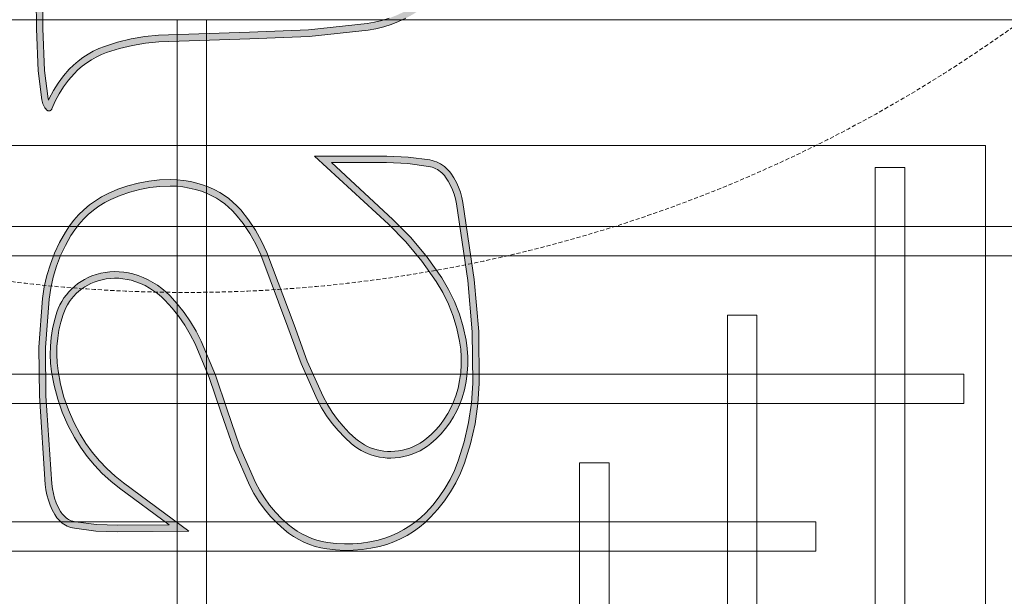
# Model space of a CAD drawing. Header units: millimetres. Extents: x -750 to 72845, y -24282 to 18874.
# Tile 9 of 154: x 3760 to 4355, y 6868 to 7217. Entities that reach past the tile are written whole.
import ezdxf

# ---------------------------------------------------------------- set-up
doc = ezdxf.new("R2010")
doc.units = ezdxf.units.MM
doc.header["$MEASUREMENT"] = 0
doc.linetypes.add('DASHED', pattern=[19.05, 12.7, -6.35])
doc.linetypes.add('HIDDENX2', pattern=[0.75, 0.5, -0.25])
doc.layers.get('0').update_dxf_attribs({"lineweight": 5})
for name, color, linetype, lineweight in [('E Celing Lighting', 5, 'DASHED', 5), ('IRISH HOUSE_FF46_HYD AIRPORT_HVAC DUCTING LAYOUT 3$0$Ceiling', 14, 'Continuous', 9), ('M-MEP-ELLG-CABLE', 146, 'HIDDENX2', 20), ('M-MEP-ELPR-EQUIP', 6, 'Continuous', 20)]:
    doc.layers.add(name, color=color, linetype=linetype, lineweight=lineweight)
doc.layers.add('IRISH HOUSE_FF46_HYD AIRPORT_HVAC DUCTING LAYOUT 3$0$RCP LAYOUT', color=8, linetype='Continuous')

# ---------------------------------------------------------------- blocks, each defined once
blk = doc.blocks.new('kuaryfjeh')
at = {"ltscale": 0.25}
h = blk.add_hatch(color=1, dxfattribs=at)
h.dxf.hatch_style = 1
h.paths.add_polyline_path([(72.908, -5.701), (72.938, -5.685), (72.271, -5.62), (71.2, -5.586), (69.738, -5.583), (69.527, -5.594), (69.32, -5.621), (69.125, -5.65), (69.133, -5.669), (69.142, -5.689), (69.153, -5.708), (69.165, -5.726), (69.178, -5.743), (69.193, -5.759), (69.208, -5.775), (69.224, -5.789), (69.242, -5.802), (69.264, -5.816), (69.352, -5.871), (69.439, -5.935), (69.522, -6.004), (69.601, -6.079), (69.674, -6.159), (69.742, -6.244), (69.805, -6.332), (69.861, -6.425), (69.911, -6.521), (69.955, -6.621), (70.066, -6.931), (70.153, -7.249), (70.214, -7.572), (70.25, -7.9), (70.261, -8.238), (70.247, -8.576), (70.206, -8.911), (70.14, -9.243), (70.102, -9.382), (70.054, -9.518), (69.997, -9.651), (69.932, -9.78), (69.857, -9.903), (69.775, -10.021), (69.684, -10.134), (69.59, -10.235), (69.283, -10.569), (69.278, -10.575), (69.273, -10.583), (69.268, -10.59), (69.264, -10.598), (69.261, -10.606), (69.258, -10.615), (69.305, -10.623), (69.392, -10.632), (69.515, -10.636), (69.549, -10.64), (69.583, -10.646), (69.617, -10.654), (69.65, -10.664), (69.682, -10.676), (69.714, -10.691), (69.744, -10.708), (69.773, -10.726), (69.801, -10.747), (69.828, -10.769), (69.885, -10.825), (69.938, -10.885), (69.986, -10.948), (70.03, -11.015), (70.07, -11.085), (70.12, -11.191), (70.163, -11.302), (70.198, -11.414), (70.225, -11.529), (70.253, -11.698), (70.27, -11.868), (70.286, -12.346), (70.318, -12.651), (70.37, -12.953), (70.443, -13.252), (70.536, -13.544), (70.586, -13.671), (70.644, -13.794), (70.711, -13.914), (70.784, -14.028), (70.866, -14.137), (70.954, -14.241), (71.049, -14.339), (71.15, -14.43), (71.256, -14.514), (71.427, -14.63), (71.605, -14.735), (71.789, -14.828), (71.979, -14.909), (72.174, -14.976), (72.373, -15.031), (72.574, -15.072), (73.634, -15.205), (74.7, -15.25), (75.887, -15.195), (77.065, -15.03), (77.22, -14.995), (77.373, -14.949), (77.523, -14.891), (77.668, -14.823), (77.807, -14.744), (77.941, -14.655), (78.068, -14.557), (78.187, -14.449), (78.299, -14.333), (78.408, -14.203), (78.509, -14.065), (78.601, -13.921), (78.683, -13.771), (78.755, -13.615), (78.817, -13.456), (78.868, -13.293), (78.909, -13.126), (78.939, -12.958), (79.083, -11.619), (79.134, -10.269), (79.205, -8.189), (79.236, -7.874), (79.289, -7.562), (79.364, -7.254), (79.46, -6.953), (79.51, -6.824), (79.569, -6.699), (79.637, -6.578), (79.712, -6.462), (79.796, -6.351), (79.886, -6.247), (79.983, -6.149), (80.136, -6.015), (80.299, -5.894), (80.47, -5.786), (80.65, -5.692), (80.687, -5.676), (80.678, -5.673), (80.658, -5.668), (80.008, -5.586), (79.054, -5.549), (77.366, -5.538), (77.308, -5.541), (77.252, -5.547), (77.197, -5.557), (77.143, -5.571), (77.09, -5.588), (77.038, -5.61), (76.988, -5.635), (76.985, -5.637), (76.982, -5.639), (76.98, -5.642), (76.978, -5.645), (76.976, -5.648), (76.975, -5.652), (76.974, -5.656), (76.974, -5.66), (76.974, -5.663), (76.975, -5.667), (76.977, -5.671), (76.978, -5.674), (77.189, -5.97), (77.423, -6.253), (77.538, -6.39), (77.647, -6.538), (77.745, -6.694), (77.833, -6.856), (77.91, -7.024), (77.975, -7.196), (78.029, -7.372), (78.071, -7.552), (78.245, -8.638), (78.338, -9.734), (78.347, -10.864), (78.269, -11.992), (78.22, -12.328), (78.145, -12.66), (78.046, -12.984), (77.922, -13.3), (77.774, -13.605), (77.715, -13.709), (77.648, -13.808), (77.575, -13.902), (77.495, -13.991), (77.409, -14.074), (77.318, -14.151), (77.221, -14.221), (77.12, -14.284), (77.015, -14.339), (76.906, -14.388), (76.553, -14.515), (76.191, -14.615), (75.823, -14.688), (75.451, -14.733), (75.066, -14.752), (74.681, -14.742), (74.298, -14.705), (73.918, -14.639), (73.764, -14.601), (73.614, -14.552), (73.467, -14.491), (73.325, -14.42), (73.188, -14.339), (73.058, -14.249), (72.934, -14.148), (72.818, -14.04), (72.765, -13.982), (72.716, -13.922), (72.671, -13.858), (72.631, -13.791), (72.595, -13.722), (72.564, -13.65), (72.538, -13.576), (72.517, -13.5), (72.313, -12.457), (72.174, -11.136), (72.129, -9.632), (72.164, -7.661), (72.189, -7.301), (72.238, -6.943), (72.312, -6.589), (72.344, -6.473), (72.385, -6.36), (72.434, -6.25), (72.491, -6.144), (72.555, -6.043), (72.627, -5.947), (72.676, -5.89), (72.729, -5.837), (72.785, -5.787), (72.845, -5.742)], flags=16)
h.paths.add_polyline_path([(77.387, -13.887), (77.46, -13.806), (77.527, -13.72), (77.587, -13.63), (77.642, -13.535), (77.784, -13.24), (77.904, -12.935), (78, -12.621), (78.072, -12.301), (78.12, -11.976), (78.197, -10.86), (78.188, -9.741), (78.096, -8.656), (77.924, -7.581), (77.884, -7.411), (77.833, -7.245), (77.771, -7.082), (77.699, -6.923), (77.616, -6.77), (77.523, -6.623), (77.42, -6.482), (77.308, -6.349), (77.069, -6.062), (76.853, -5.757), (76.847, -5.747), (76.842, -5.736), (76.837, -5.726), (76.833, -5.714), (76.83, -5.703), (76.827, -5.692), (76.825, -5.68), (76.824, -5.668), (76.824, -5.656), (76.825, -5.645), (76.826, -5.633), (76.828, -5.621), (76.831, -5.61), (76.835, -5.599), (76.839, -5.588), (76.844, -5.577), (76.85, -5.567), (76.856, -5.557), (76.863, -5.548), (76.871, -5.539), (76.879, -5.53), (76.888, -5.522), (76.897, -5.515), (76.907, -5.509), (76.917, -5.503), (76.976, -5.473), (77.038, -5.448), (77.101, -5.427), (77.165, -5.41), (77.231, -5.398), (77.297, -5.391), (77.363, -5.388), (79.057, -5.399), (80.02, -5.436), (80.685, -5.52), (80.716, -5.527), (80.746, -5.537), (80.776, -5.548), (80.805, -5.561), (80.834, -5.576), (80.861, -5.593), (80.887, -5.612), (80.911, -5.633), (80.915, -5.636), (80.918, -5.639), (80.921, -5.643), (80.924, -5.647), (80.926, -5.651), (80.928, -5.655), (80.93, -5.659), (80.932, -5.664), (80.933, -5.668), (80.934, -5.673), (80.935, -5.677), (80.935, -5.682), (80.935, -5.687), (80.935, -5.691), (80.934, -5.696), (80.934, -5.701), (80.932, -5.705), (80.931, -5.71), (80.929, -5.714), (80.927, -5.718), (80.925, -5.722), (80.922, -5.726), (80.92, -5.73), (80.917, -5.734), (80.913, -5.737), (80.91, -5.74), (80.906, -5.743), (80.902, -5.746), (80.898, -5.748), (80.894, -5.75), (80.89, -5.752), (80.714, -5.827), (80.545, -5.916), (80.384, -6.018), (80.23, -6.132), (80.086, -6.258), (79.996, -6.349), (79.912, -6.446), (79.835, -6.548), (79.765, -6.655), (79.703, -6.767), (79.648, -6.883), (79.601, -7.003), (79.508, -7.295), (79.436, -7.592), (79.385, -7.894), (79.354, -8.199), (79.284, -10.274), (79.233, -11.63), (79.087, -12.979), (79.056, -13.157), (79.013, -13.333), (78.958, -13.506), (78.893, -13.674), (78.817, -13.838), (78.73, -13.997), (78.633, -14.149), (78.527, -14.295), (78.411, -14.433), (78.292, -14.557), (78.164, -14.672), (78.029, -14.777), (77.886, -14.872), (77.737, -14.956), (77.582, -15.029), (77.422, -15.091), (77.259, -15.14), (77.092, -15.178), (75.901, -15.344), (74.701, -15.4), (73.622, -15.355), (72.55, -15.22), (72.338, -15.177), (72.13, -15.12), (71.925, -15.049), (71.726, -14.965), (71.533, -14.867), (71.346, -14.757), (71.168, -14.634), (71.053, -14.544), (70.945, -14.447), (70.843, -14.342), (70.748, -14.231), (70.661, -14.114), (70.582, -13.991), (70.511, -13.863), (70.448, -13.731), (70.395, -13.594), (70.299, -13.292), (70.223, -12.984), (70.169, -12.671), (70.137, -12.356), (70.121, -11.878), (70.105, -11.718), (70.078, -11.559), (70.053, -11.454), (70.021, -11.351), (69.982, -11.251), (69.936, -11.153), (69.902, -11.093), (69.864, -11.035), (69.822, -10.98), (69.776, -10.929), (69.727, -10.88), (69.708, -10.865), (69.688, -10.85), (69.667, -10.837), (69.646, -10.825), (69.623, -10.814), (69.601, -10.806), (69.577, -10.798), (69.553, -10.793), (69.529, -10.788), (69.505, -10.786), (69.382, -10.782), (69.285, -10.772), (69.188, -10.755), (69.181, -10.753), (69.174, -10.751), (69.167, -10.748), (69.161, -10.745), (69.154, -10.741), (69.148, -10.737), (69.143, -10.733), (69.137, -10.728), (69.132, -10.723), (69.127, -10.717), (69.123, -10.711), (69.119, -10.705), (69.115, -10.699), (69.112, -10.692), (69.109, -10.685), (69.107, -10.678), (69.106, -10.671), (69.104, -10.664), (69.104, -10.657), (69.103, -10.649), (69.104, -10.63), (69.106, -10.611), (69.109, -10.592), (69.114, -10.573), (69.12, -10.554), (69.128, -10.536), (69.136, -10.519), (69.146, -10.502), (69.157, -10.486), (69.169, -10.471), (69.48, -10.134), (69.571, -10.036), (69.655, -9.931), (69.732, -9.822), (69.801, -9.707), (69.862, -9.587), (69.914, -9.464), (69.959, -9.337), (69.994, -9.208), (70.058, -8.888), (70.097, -8.563), (70.111, -8.237), (70.101, -7.91), (70.066, -7.594), (70.007, -7.282), (69.923, -6.976), (69.816, -6.677), (69.776, -6.587), (69.73, -6.499), (69.679, -6.415), (69.622, -6.334), (69.56, -6.257), (69.494, -6.184), (69.422, -6.116), (69.347, -6.053), (69.267, -5.995), (69.184, -5.943), (69.157, -5.925), (69.131, -5.906), (69.107, -5.885), (69.084, -5.863), (69.062, -5.839), (69.043, -5.813), (69.025, -5.786), (69.009, -5.758), (68.995, -5.729), (68.983, -5.699), (68.981, -5.69), (68.978, -5.681), (68.977, -5.672), (68.976, -5.663), (68.975, -5.653), (68.976, -5.644), (68.977, -5.635), (68.978, -5.626), (68.98, -5.617), (68.983, -5.608), (68.986, -5.599), (68.99, -5.591), (68.994, -5.583), (68.999, -5.575), (69.004, -5.567), (69.01, -5.56), (69.016, -5.554), (69.023, -5.547), (69.03, -5.542), (69.038, -5.536), (69.046, -5.532), (69.054, -5.527), (69.062, -5.524), (69.071, -5.52), (69.08, -5.518), (69.295, -5.473), (69.514, -5.444), (69.734, -5.433), (71.202, -5.436), (72.281, -5.47), (73.016, -5.541), (73.05, -5.548), (73.084, -5.556), (73.117, -5.567), (73.149, -5.581), (73.18, -5.596), (73.21, -5.614), (73.239, -5.634), (73.242, -5.636), (73.244, -5.639), (73.247, -5.641), (73.249, -5.644), (73.251, -5.647), (73.253, -5.65), (73.255, -5.653), (73.257, -5.656), (73.258, -5.66), (73.259, -5.663), (73.26, -5.667), (73.26, -5.67), (73.261, -5.674), (73.261, -5.677), (73.261, -5.681), (73.26, -5.685), (73.26, -5.688), (73.259, -5.692), (73.258, -5.695), (73.257, -5.698), (73.255, -5.702), (73.254, -5.705), (73.252, -5.708), (73.25, -5.711), (73.247, -5.714), (73.245, -5.716), (73.242, -5.719), (73.24, -5.721), (73.237, -5.723), (73.234, -5.725), (73.231, -5.727), (73.227, -5.728), (73.224, -5.729), (73.221, -5.73), (73.159, -5.749), (73.099, -5.772), (73.041, -5.799), (72.985, -5.83), (72.931, -5.865), (72.88, -5.904), (72.831, -5.946), (72.786, -5.992), (72.744, -6.04), (72.679, -6.128), (72.62, -6.22), (72.569, -6.316), (72.524, -6.416), (72.487, -6.519), (72.457, -6.624), (72.386, -6.969), (72.339, -7.317), (72.314, -7.667), (72.279, -9.631), (72.324, -11.126), (72.461, -12.434), (72.663, -13.466), (72.681, -13.531), (72.704, -13.595), (72.731, -13.658), (72.762, -13.718), (72.797, -13.776), (72.836, -13.832), (72.879, -13.884), (72.925, -13.934), (73.033, -14.035), (73.148, -14.129), (73.269, -14.213), (73.396, -14.289), (73.529, -14.355), (73.665, -14.411), (73.806, -14.457), (73.949, -14.492), (74.318, -14.556), (74.69, -14.592), (75.064, -14.602), (75.438, -14.584), (75.799, -14.54), (76.157, -14.469), (76.508, -14.372), (76.851, -14.248), (76.95, -14.204), (77.045, -14.154), (77.138, -14.096), (77.225, -14.032), (77.309, -13.962)])
h = blk.add_hatch(color=1, dxfattribs=at)
h.dxf.hatch_style = 1
h.paths.add_polyline_path([(89.462, -5.752), (87.447, -5.617), (86.342, -5.606), (85.242, -5.689), (84.987, -5.728), (84.734, -5.785), (84.486, -5.86), (84.244, -5.953), (84.009, -6.063), (83.782, -6.189), (83.652, -6.274), (83.529, -6.368), (83.413, -6.472), (83.304, -6.583), (83.204, -6.703), (83.113, -6.829), (83.031, -6.962), (82.959, -7.1), (82.867, -7.314), (82.791, -7.535), (82.732, -7.76), (82.689, -7.989), (82.663, -8.221), (82.655, -8.454), (82.659, -8.599), (82.674, -8.744), (82.698, -8.887), (82.731, -9.029), (82.773, -9.168), (82.825, -9.303), (82.873, -9.409), (82.928, -9.511), (82.99, -9.608), (83.058, -9.702), (83.132, -9.79), (83.212, -9.874), (83.297, -9.951), (83.513, -10.122), (83.741, -10.275), (83.98, -10.411), (84.228, -10.528), (85.877, -11.144), (86.713, -11.449), (87.531, -11.815), (87.721, -11.916), (87.904, -12.03), (88.079, -12.156), (88.244, -12.294), (88.401, -12.442), (88.546, -12.601), (88.602, -12.67), (88.653, -12.743), (88.699, -12.818), (88.74, -12.897), (88.775, -12.978), (88.806, -13.062), (88.83, -13.147), (88.849, -13.234), (88.863, -13.321), (88.871, -13.41), (88.872, -13.499), (88.868, -13.597), (88.857, -13.696), (88.839, -13.793), (88.815, -13.889), (88.784, -13.983), (88.747, -14.074), (88.704, -14.163), (88.655, -14.249), (88.601, -14.331), (88.541, -14.409), (88.434, -14.53), (88.319, -14.643), (88.197, -14.747), (88.067, -14.842), (87.931, -14.928), (87.79, -15.004), (87.643, -15.07), (87.492, -15.125), (87.309, -15.177), (87.123, -15.217), (86.934, -15.243), (86.744, -15.257), (86.554, -15.256), (86.364, -15.243), (86.175, -15.216), (85.875, -15.151), (85.581, -15.062), (85.295, -14.95), (85.019, -14.816), (84.753, -14.661), (84.277, -14.327), (83.831, -13.954), (83.42, -13.546), (82.116, -12.139), (82.116, -13.4), (82.138, -13.883), (82.203, -14.359), (82.212, -14.401), (82.224, -14.442), (82.239, -14.482), (82.257, -14.521), (82.277, -14.559), (82.3, -14.595), (82.326, -14.629), (82.353, -14.662), (82.383, -14.692), (82.415, -14.72), (82.449, -14.746), (82.542, -14.807), (82.638, -14.86), (82.739, -14.906), (82.842, -14.944), (82.948, -14.974), (83.057, -14.997), (84.809, -15.254), (85.984, -15.355), (87.162, -15.368), (87.614, -15.337), (88.062, -15.272), (88.504, -15.172), (88.937, -15.037), (89.154, -14.951), (89.365, -14.849), (89.568, -14.732), (89.762, -14.601), (89.947, -14.456), (90.121, -14.298), (90.23, -14.183), (90.332, -14.06), (90.425, -13.931), (90.509, -13.795), (90.583, -13.654), (90.648, -13.508), (90.702, -13.358), (90.746, -13.204), (90.787, -13.015), (90.815, -12.824), (90.83, -12.631), (90.833, -12.438), (90.823, -12.245), (90.801, -12.053), (90.778, -11.93), (90.747, -11.808), (90.708, -11.69), (90.66, -11.574), (90.605, -11.462), (90.542, -11.354), (90.471, -11.251), (90.394, -11.153), (90.256, -11.001), (90.108, -10.859), (89.95, -10.728), (89.784, -10.608), (89.61, -10.5), (89.429, -10.405), (88.613, -10.048), (87.768, -9.756), (86.976, -9.487), (86.2, -9.161), (85.973, -9.047), (85.754, -8.918), (85.545, -8.774), (85.346, -8.616), (85.158, -8.445), (85.073, -8.356), (84.993, -8.261), (84.921, -8.162), (84.855, -8.057), (84.796, -7.949), (84.744, -7.837), (84.7, -7.721), (84.663, -7.603), (84.639, -7.5), (84.622, -7.396), (84.613, -7.29), (84.61, -7.184), (84.615, -7.079), (84.628, -6.973), (84.648, -6.869), (84.675, -6.767), (84.709, -6.667), (84.744, -6.582), (84.786, -6.5), (84.832, -6.421), (84.884, -6.346), (84.941, -6.274), (85.002, -6.206), (85.068, -6.142), (85.138, -6.083), (85.212, -6.029), (85.289, -5.981), (85.37, -5.937), (85.453, -5.899), (85.538, -5.867), (85.728, -5.811), (85.92, -5.767), (86.115, -5.736), (86.312, -5.718), (86.509, -5.714), (86.706, -5.723), (86.903, -5.745), (87.216, -5.803), (87.525, -5.885), (87.826, -5.99), (88.119, -6.118), (88.401, -6.267), (88.622, -6.405), (88.833, -6.558), (89.033, -6.725), (89.222, -6.905), (89.398, -7.098), (89.558, -7.301), (90.398, -8.436), (90.409, -7.258), (90.391, -6.772), (90.33, -6.292), (90.324, -6.26), (90.315, -6.228), (90.304, -6.196), (90.29, -6.166), (90.275, -6.136), (90.258, -6.107), (90.239, -6.08), (90.218, -6.054), (90.196, -6.03), (90.172, -6.007), (90.146, -5.986), (90.119, -5.966), (90.091, -5.949), (89.993, -5.897), (89.892, -5.853), (89.788, -5.816), (89.681, -5.787), (89.573, -5.766)], flags=16)
h.paths.add_polyline_path([(90.543, -8.885), (89.439, -7.392), (89.283, -7.196), (89.114, -7.01), (88.933, -6.837), (88.741, -6.676), (88.539, -6.53), (88.326, -6.397), (88.054, -6.253), (87.772, -6.13), (87.481, -6.028), (87.183, -5.949), (86.881, -5.893), (86.694, -5.872), (86.507, -5.864), (86.32, -5.868), (86.134, -5.885), (85.949, -5.914), (85.766, -5.956), (85.586, -6.01), (85.51, -6.038), (85.436, -6.072), (85.365, -6.11), (85.296, -6.153), (85.231, -6.201), (85.168, -6.254), (85.11, -6.31), (85.055, -6.371), (85.005, -6.435), (84.959, -6.502), (84.917, -6.572), (84.881, -6.645), (84.849, -6.72), (84.819, -6.811), (84.794, -6.903), (84.776, -6.996), (84.765, -7.091), (84.76, -7.186), (84.762, -7.282), (84.771, -7.377), (84.786, -7.471), (84.808, -7.564), (84.842, -7.672), (84.882, -7.779), (84.93, -7.882), (84.984, -7.981), (85.045, -8.077), (85.112, -8.169), (85.184, -8.256), (85.263, -8.337), (85.443, -8.502), (85.634, -8.653), (85.835, -8.791), (86.045, -8.915), (86.263, -9.025), (87.029, -9.346), (87.816, -9.614), (88.668, -9.909), (89.494, -10.27), (89.685, -10.37), (89.867, -10.484), (90.042, -10.61), (90.208, -10.747), (90.363, -10.896), (90.508, -11.056), (90.592, -11.162), (90.668, -11.274), (90.737, -11.391), (90.797, -11.512), (90.848, -11.637), (90.891, -11.766), (90.925, -11.897), (90.95, -12.031), (90.973, -12.232), (90.983, -12.435), (90.98, -12.638), (90.964, -12.841), (90.934, -13.042), (90.892, -13.24), (90.845, -13.404), (90.787, -13.564), (90.718, -13.719), (90.639, -13.87), (90.55, -14.014), (90.451, -14.152), (90.342, -14.283), (90.225, -14.405), (90.044, -14.571), (89.851, -14.722), (89.648, -14.86), (89.435, -14.982), (89.214, -15.088), (88.987, -15.178), (88.543, -15.317), (88.089, -15.42), (87.629, -15.487), (87.166, -15.518), (85.977, -15.505), (84.792, -15.403), (83.031, -15.145), (82.912, -15.12), (82.795, -15.087), (82.681, -15.044), (82.571, -14.994), (82.464, -14.935), (82.362, -14.869), (82.32, -14.836), (82.28, -14.801), (82.243, -14.763), (82.208, -14.723), (82.176, -14.68), (82.148, -14.635), (82.122, -14.588), (82.1, -14.539), (82.082, -14.489), (82.067, -14.438), (82.055, -14.385), (81.989, -13.896), (81.966, -13.403), (81.966, -11.756), (83.528, -13.442), (83.932, -13.843), (84.368, -14.208), (84.834, -14.534), (85.089, -14.683), (85.355, -14.812), (85.63, -14.92), (85.913, -15.005), (86.201, -15.068), (86.379, -15.094), (86.559, -15.106), (86.739, -15.107), (86.918, -15.094), (87.097, -15.069), (87.273, -15.032), (87.446, -14.982), (87.587, -14.931), (87.724, -14.869), (87.856, -14.799), (87.983, -14.718), (88.103, -14.629), (88.218, -14.532), (88.325, -14.427), (88.425, -14.314), (88.479, -14.244), (88.528, -14.17), (88.571, -14.093), (88.61, -14.013), (88.643, -13.931), (88.671, -13.847), (88.692, -13.761), (88.708, -13.674), (88.718, -13.586), (88.722, -13.497), (88.721, -13.418), (88.714, -13.339), (88.702, -13.261), (88.685, -13.184), (88.663, -13.108), (88.636, -13.034), (88.604, -12.962), (88.568, -12.892), (88.527, -12.825), (88.482, -12.76), (88.433, -12.699), (88.294, -12.547), (88.145, -12.406), (87.987, -12.275), (87.82, -12.154), (87.646, -12.046), (87.465, -11.95), (86.657, -11.588), (85.825, -11.285), (84.17, -10.666), (83.911, -10.544), (83.662, -10.403), (83.425, -10.243), (83.2, -10.066), (83.107, -9.981), (83.02, -9.89), (82.94, -9.794), (82.866, -9.693), (82.799, -9.586), (82.739, -9.476), (82.686, -9.361), (82.631, -9.216), (82.586, -9.068), (82.55, -8.917), (82.525, -8.764), (82.51, -8.609), (82.504, -8.454), (82.513, -8.21), (82.54, -7.967), (82.585, -7.727), (82.648, -7.491), (82.727, -7.26), (82.823, -7.036), (82.901, -6.888), (82.988, -6.746), (83.086, -6.61), (83.193, -6.483), (83.309, -6.363), (83.433, -6.253), (83.566, -6.152), (83.705, -6.06), (83.941, -5.929), (84.185, -5.815), (84.438, -5.718), (84.696, -5.64), (84.959, -5.58), (85.225, -5.539), (86.338, -5.456), (87.453, -5.467), (89.475, -5.603), (89.596, -5.617), (89.715, -5.641), (89.832, -5.673), (89.947, -5.713), (90.058, -5.762), (90.166, -5.819), (90.203, -5.842), (90.238, -5.867), (90.271, -5.895), (90.303, -5.924), (90.332, -5.956), (90.359, -5.99), (90.384, -6.026), (90.406, -6.063), (90.426, -6.102), (90.443, -6.141), (90.458, -6.182), (90.469, -6.224), (90.478, -6.267), (90.541, -6.76), (90.559, -7.256)])
at = {"layer": 'E Celing Lighting', "color": 1}
for points in [[(77.363, -5.388), (79.057, -5.399), (80.02, -5.436), (80.685, -5.52), (80.716, -5.527), (80.746, -5.537), (80.776, -5.548), (80.805, -5.561), (80.834, -5.576), (80.861, -5.593), (80.887, -5.612), (80.911, -5.633), (80.915, -5.636), (80.918, -5.639), (80.921, -5.643), (80.924, -5.647), (80.926, -5.651), (80.928, -5.655), (80.93, -5.659), (80.932, -5.664), (80.933, -5.668), (80.934, -5.673), (80.935, -5.677), (80.935, -5.682), (80.935, -5.687), (80.935, -5.691), (80.934, -5.696), (80.934, -5.701), (80.932, -5.705), (80.931, -5.71), (80.929, -5.714), (80.927, -5.718), (80.925, -5.722), (80.922, -5.726), (80.92, -5.73), (80.917, -5.734), (80.913, -5.737), (80.91, -5.74), (80.906, -5.743), (80.902, -5.746), (80.898, -5.748), (80.894, -5.75), (80.89, -5.752), (80.714, -5.827), (80.545, -5.916), (80.384, -6.018), (80.23, -6.132), (80.086, -6.258), (79.996, -6.349), (79.912, -6.446), (79.835, -6.548), (79.765, -6.655), (79.703, -6.767), (79.648, -6.883), (79.601, -7.003), (79.508, -7.295), (79.436, -7.592), (79.385, -7.894), (79.354, -8.199), (79.284, -10.274), (79.233, -11.63), (79.087, -12.979), (79.056, -13.157), (79.013, -13.333), (78.958, -13.506), (78.893, -13.674), (78.817, -13.838)], [(78.817, -13.456), (78.868, -13.293), (78.909, -13.126), (78.939, -12.958), (79.083, -11.619), (79.134, -10.269), (79.205, -8.189), (79.236, -7.874), (79.289, -7.562), (79.364, -7.254), (79.46, -6.953), (79.51, -6.824), (79.569, -6.699), (79.637, -6.578), (79.712, -6.462), (79.796, -6.351), (79.886, -6.247), (79.983, -6.149), (80.136, -6.015), (80.299, -5.894), (80.47, -5.786), (80.65, -5.692), (80.687, -5.676), (80.678, -5.673), (80.658, -5.668), (80.008, -5.586), (79.054, -5.549), (77.366, -5.538)]]:
    blk.add_lwpolyline(points, dxfattribs=at)
for points in [[(90.543, -8.885), (89.439, -7.392), (89.283, -7.196), (89.114, -7.01), (88.933, -6.837), (88.741, -6.676), (88.539, -6.53), (88.326, -6.397), (88.054, -6.253), (87.772, -6.13), (87.481, -6.028), (87.183, -5.949), (86.881, -5.893), (86.694, -5.872), (86.507, -5.864), (86.32, -5.868), (86.134, -5.885), (85.949, -5.914), (85.766, -5.956), (85.586, -6.01), (85.51, -6.038), (85.436, -6.072), (85.365, -6.11), (85.296, -6.153), (85.231, -6.201), (85.168, -6.254), (85.11, -6.31), (85.055, -6.371), (85.005, -6.435), (84.959, -6.502), (84.917, -6.572), (84.881, -6.645), (84.849, -6.72), (84.819, -6.811), (84.794, -6.903), (84.776, -6.996), (84.765, -7.091), (84.76, -7.186), (84.762, -7.282), (84.771, -7.377), (84.786, -7.471), (84.808, -7.564), (84.842, -7.672), (84.882, -7.779), (84.93, -7.882), (84.984, -7.981), (85.045, -8.077), (85.112, -8.169), (85.184, -8.256), (85.263, -8.337), (85.443, -8.502), (85.634, -8.653), (85.835, -8.791), (86.045, -8.915), (86.263, -9.025), (87.029, -9.346), (87.816, -9.614), (88.668, -9.909), (89.494, -10.27), (89.685, -10.37), (89.867, -10.484), (90.042, -10.61), (90.208, -10.747), (90.363, -10.896), (90.508, -11.056), (90.592, -11.162), (90.668, -11.274), (90.737, -11.391), (90.797, -11.512), (90.848, -11.637), (90.891, -11.766), (90.925, -11.897), (90.95, -12.031), (90.973, -12.232), (90.983, -12.435), (90.98, -12.638), (90.964, -12.841), (90.934, -13.042), (90.892, -13.24), (90.845, -13.404), (90.787, -13.564), (90.718, -13.719), (90.639, -13.87), (90.55, -14.014), (90.451, -14.152), (90.342, -14.283), (90.225, -14.405), (90.044, -14.571), (89.851, -14.722), (89.648, -14.86), (89.435, -14.982), (89.214, -15.088), (88.987, -15.178), (88.543, -15.317), (88.089, -15.42), (87.629, -15.487), (87.166, -15.518), (85.977, -15.505), (84.792, -15.403), (83.031, -15.145), (82.912, -15.12), (82.795, -15.087), (82.681, -15.044), (82.571, -14.994), (82.464, -14.935), (82.362, -14.869), (82.32, -14.836), (82.28, -14.801), (82.243, -14.763), (82.208, -14.723), (82.176, -14.68), (82.148, -14.635), (82.122, -14.588), (82.1, -14.539), (82.082, -14.489), (82.067, -14.438), (82.055, -14.385), (81.989, -13.896), (81.966, -13.403), (81.966, -11.756), (83.528, -13.442), (83.932, -13.843), (84.368, -14.208), (84.834, -14.534), (85.089, -14.683), (85.355, -14.812), (85.63, -14.92), (85.913, -15.005), (86.201, -15.068), (86.379, -15.094), (86.559, -15.106), (86.739, -15.107), (86.918, -15.094), (87.097, -15.069), (87.273, -15.032), (87.446, -14.982), (87.587, -14.931), (87.724, -14.869), (87.856, -14.799), (87.983, -14.718), (88.103, -14.629), (88.218, -14.532), (88.325, -14.427), (88.425, -14.314), (88.479, -14.244), (88.528, -14.17), (88.571, -14.093), (88.61, -14.013), (88.643, -13.931), (88.671, -13.847), (88.692, -13.761), (88.708, -13.674), (88.718, -13.586), (88.722, -13.497), (88.721, -13.418), (88.714, -13.339), (88.702, -13.261), (88.685, -13.184), (88.663, -13.108), (88.636, -13.034), (88.604, -12.962), (88.568, -12.892), (88.527, -12.825), (88.482, -12.76), (88.433, -12.699), (88.294, -12.547), (88.145, -12.406), (87.987, -12.275), (87.82, -12.154), (87.646, -12.046), (87.465, -11.95), (86.657, -11.588), (85.825, -11.285), (84.17, -10.666), (83.911, -10.544), (83.662, -10.403), (83.425, -10.243), (83.2, -10.066), (83.107, -9.981), (83.02, -9.89), (82.94, -9.794), (82.866, -9.693), (82.799, -9.586), (82.739, -9.476), (82.686, -9.361), (82.631, -9.216), (82.586, -9.068), (82.55, -8.917), (82.525, -8.764), (82.51, -8.609), (82.504, -8.454), (82.513, -8.21), (82.54, -7.967), (82.585, -7.727), (82.648, -7.491), (82.727, -7.26), (82.823, -7.036), (82.901, -6.888), (82.988, -6.746), (83.086, -6.61), (83.193, -6.483), (83.309, -6.363), (83.433, -6.253), (83.566, -6.152), (83.705, -6.06), (83.941, -5.929), (84.185, -5.815), (84.438, -5.718), (84.696, -5.64), (84.959, -5.58), (85.225, -5.539), (86.338, -5.456), (87.453, -5.467), (89.475, -5.603), (89.596, -5.617), (89.715, -5.641), (89.832, -5.673), (89.947, -5.713), (90.058, -5.762), (90.166, -5.819), (90.203, -5.842), (90.238, -5.867), (90.271, -5.895), (90.303, -5.924), (90.332, -5.956), (90.359, -5.99), (90.384, -6.026), (90.406, -6.063), (90.426, -6.102), (90.443, -6.141), (90.458, -6.182), (90.469, -6.224), (90.478, -6.267), (90.541, -6.76), (90.559, -7.256)], [(89.462, -5.752), (87.447, -5.617), (86.342, -5.606), (85.242, -5.689), (84.987, -5.728), (84.734, -5.785), (84.486, -5.86), (84.244, -5.953), (84.009, -6.063), (83.782, -6.189), (83.652, -6.274), (83.529, -6.368), (83.413, -6.472), (83.304, -6.583), (83.204, -6.703), (83.113, -6.829), (83.031, -6.962), (82.959, -7.1), (82.867, -7.314), (82.791, -7.535), (82.732, -7.76), (82.689, -7.989), (82.663, -8.221), (82.655, -8.454), (82.659, -8.599), (82.674, -8.744), (82.698, -8.887), (82.731, -9.029), (82.773, -9.168), (82.825, -9.303), (82.873, -9.409), (82.928, -9.511), (82.99, -9.608), (83.058, -9.702), (83.132, -9.79), (83.212, -9.874), (83.297, -9.951), (83.513, -10.122), (83.741, -10.275), (83.98, -10.411), (84.228, -10.528), (85.877, -11.144), (86.713, -11.449), (87.531, -11.815), (87.721, -11.916), (87.904, -12.03), (88.079, -12.156), (88.244, -12.294), (88.401, -12.442), (88.546, -12.601), (88.602, -12.67), (88.653, -12.743), (88.699, -12.818), (88.74, -12.897), (88.775, -12.978), (88.806, -13.062), (88.83, -13.147), (88.849, -13.234), (88.863, -13.321), (88.871, -13.41), (88.872, -13.499), (88.868, -13.597), (88.857, -13.696), (88.839, -13.793), (88.815, -13.889), (88.784, -13.983), (88.747, -14.074), (88.704, -14.163), (88.655, -14.249), (88.601, -14.331), (88.541, -14.409), (88.434, -14.53), (88.319, -14.643), (88.197, -14.747), (88.067, -14.842), (87.931, -14.928), (87.79, -15.004), (87.643, -15.07), (87.492, -15.125), (87.309, -15.177), (87.123, -15.217), (86.934, -15.243), (86.744, -15.257), (86.554, -15.256), (86.364, -15.243), (86.175, -15.216), (85.875, -15.151), (85.581, -15.062), (85.295, -14.95), (85.019, -14.816), (84.753, -14.661), (84.277, -14.327), (83.831, -13.954), (83.42, -13.546), (82.116, -12.139), (82.116, -13.4), (82.138, -13.883), (82.203, -14.359), (82.212, -14.401), (82.224, -14.442), (82.239, -14.482), (82.257, -14.521), (82.277, -14.559), (82.3, -14.595), (82.326, -14.629), (82.353, -14.662), (82.383, -14.692), (82.415, -14.72), (82.449, -14.746), (82.542, -14.807), (82.638, -14.86), (82.739, -14.906), (82.842, -14.944), (82.948, -14.974), (83.057, -14.997), (84.809, -15.254), (85.984, -15.355), (87.162, -15.368), (87.614, -15.337), (88.062, -15.272), (88.504, -15.172), (88.937, -15.037), (89.154, -14.951), (89.365, -14.849), (89.568, -14.732), (89.762, -14.601), (89.947, -14.456), (90.121, -14.298), (90.23, -14.183), (90.332, -14.06), (90.425, -13.931), (90.509, -13.795), (90.583, -13.654), (90.648, -13.508), (90.702, -13.358), (90.746, -13.204), (90.787, -13.015), (90.815, -12.824), (90.83, -12.631), (90.833, -12.438), (90.823, -12.245), (90.801, -12.053), (90.778, -11.93), (90.747, -11.808), (90.708, -11.69), (90.66, -11.574), (90.605, -11.462), (90.542, -11.354), (90.471, -11.251), (90.394, -11.153), (90.256, -11.001), (90.108, -10.859), (89.95, -10.728), (89.784, -10.608), (89.61, -10.5), (89.429, -10.405), (88.613, -10.048), (87.768, -9.756), (86.976, -9.487), (86.2, -9.161), (85.973, -9.047), (85.754, -8.918), (85.545, -8.774), (85.346, -8.616), (85.158, -8.445), (85.073, -8.356), (84.993, -8.261), (84.921, -8.162), (84.855, -8.057), (84.796, -7.949), (84.744, -7.837), (84.7, -7.721), (84.663, -7.603), (84.639, -7.5), (84.622, -7.396), (84.613, -7.29), (84.61, -7.184), (84.615, -7.079), (84.628, -6.973), (84.648, -6.869), (84.675, -6.767), (84.709, -6.667), (84.744, -6.582), (84.786, -6.5), (84.832, -6.421), (84.884, -6.346), (84.941, -6.274), (85.002, -6.206), (85.068, -6.142), (85.138, -6.083), (85.212, -6.029), (85.289, -5.981), (85.37, -5.937), (85.453, -5.899), (85.538, -5.867), (85.728, -5.811), (85.92, -5.767), (86.115, -5.736), (86.312, -5.718), (86.509, -5.714), (86.706, -5.723), (86.903, -5.745), (87.216, -5.803), (87.525, -5.885), (87.826, -5.99), (88.119, -6.118), (88.401, -6.267), (88.622, -6.405), (88.833, -6.558), (89.033, -6.725), (89.222, -6.905), (89.398, -7.098), (89.558, -7.301), (90.398, -8.436), (90.409, -7.258), (90.391, -6.772), (90.33, -6.292), (90.324, -6.26), (90.315, -6.228), (90.304, -6.196), (90.29, -6.166), (90.275, -6.136), (90.258, -6.107), (90.239, -6.08), (90.218, -6.054), (90.196, -6.03), (90.172, -6.007), (90.146, -5.986), (90.119, -5.966), (90.091, -5.949), (89.993, -5.897), (89.892, -5.853), (89.788, -5.816), (89.681, -5.787), (89.573, -5.766)]]:
    blk.add_lwpolyline(points, close=True, dxfattribs=at)
blk = doc.blocks.new('IRISH HOUSE_FF46_HYD AIRPORT_HVAC DUCTING LAYOUT 3$0$IRISH HOUSE-RCP LAYOUT')
at = {"color": 8, "lineweight": 0, "ltscale": 0.25}
for p, q in [((2960.83, -1954.51), (4073.11, -1954.51)), ((3037.03, -2030.71), (3996.91, -2030.71)), ((3996.91, -2030.71), (3996.91, -3169.22))]:
    blk.add_line(p, q, dxfattribs=at)
at = {"layer": 'IRISH HOUSE_FF46_HYD AIRPORT_HVAC DUCTING LAYOUT 3$0$Ceiling', "color": 8, "lineweight": 0, "ltscale": 0.25}
for p, q in [((3508.03, -3245.42), (3508.03, -1954.51)), ((3508.03, -1954.51), (3525.9, -1954.51)), ((3525.9, -1954.51), (3525.9, -3245.42)), ((3930.12, -3156.06), (3930.12, -2043.87)), ((3930.12, -2043.87), (3948, -2043.87)), ((3948, -2043.87), (3948, -3156.06)), ((4073.11, -2079.62), (2960.83, -2079.62)), ((2960.83, -2097.49), (4073.11, -2097.49)), ((3840.76, -3066.69), (3840.76, -2133.24)), ((3840.76, -2133.24), (3858.63, -2133.24)), ((3858.63, -2133.24), (3858.63, -3066.69)), ((3983.65, -2168.98), (3050.19, -2168.98)), ((3983.65, -2186.86), (3983.65, -2168.98)), ((3050.19, -2186.86), (3983.65, -2186.86)), ((3751.4, -2977.33), (3751.4, -2222.6)), ((3751.4, -2222.6), (3769.27, -2222.6)), ((3769.27, -2222.6), (3769.27, -2977.33)), ((3894.24, -2258.35), (3139.51, -2258.35)), ((3894.24, -2276.22), (3894.24, -2258.35)), ((3139.51, -2276.22), (3894.24, -2276.22))]:
    blk.add_line(p, q, dxfattribs=at)
blk = doc.blocks.new('IRISH HOUSE_FF46_HYD AIRPORT_HVAC DUCTING LAYOUT 3')
at = {"layer": 'IRISH HOUSE_FF46_HYD AIRPORT_HVAC DUCTING LAYOUT 3$0$RCP LAYOUT', "lineweight": 0}
blk.add_blockref('IRISH HOUSE_FF46_HYD AIRPORT_HVAC DUCTING LAYOUT 3$0$IRISH HOUSE-RCP LAYOUT', (0, 0), dxfattribs=at)

msp = doc.modelspace()

# ---------------------------------------------------------------- linework, layer by layer
at = {"layer": 'M-MEP-ELLG-CABLE', "color": 1, "ltscale": 5, "elevation": 1}
msp.add_lwpolyline([(2198.2, 4682.82, 0.231512), (4416.62, 4683.56, 0.477889), (5525.79, 4683.56, 0.349768), (6635.79, 4683.56, 0.242133), (8855.05, 4682.82, 0.35033), (9963.28, 4682.82, 0.84539), (9407.95, 5325.71, -0.369447), (8298.79, 5324.96, -0.350709), (7189.63, 5325.71, -0.231316), (4971.3, 5326.46, -0.366107), (3851.95, 5325.71, -0.353893), (2752.67, 5326.46, -0.350107), (1643.72, 5326.46, -0.743955), (2198.2, 5970.11, 0.350656), (3307.56, 5969.36, 0.337376), (4971.02, 6612.26, -0.350709), (3861.85, 6613.01, -0.368803), (2752.78, 6613.01, -0.350709), (1643.62, 6613.76, -0.393119), (2198.11, 7257.4, 0.351512), (3304.75, 7256.65, 0.367873), (4416.62, 7256.65, 0.57746)], format="xyb", dxfattribs=at)

# ---------------------------------------------------------------- block references
at = {"layer": 'E Celing Lighting', "color": 8, "xscale": -26.46582335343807, "yscale": 26.46582335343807, "zscale": 26.46582335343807, "rotation": 90}
msp.add_blockref('kuaryfjeh', (3627.09, 9303.98), dxfattribs=at)
at = {"layer": 'M-MEP-ELPR-EQUIP'}
msp.add_blockref('IRISH HOUSE_FF46_HYD AIRPORT_HVAC DUCTING LAYOUT 3', (347.03, 9171.69), dxfattribs=at)

doc.saveas('drawing.dxf')
